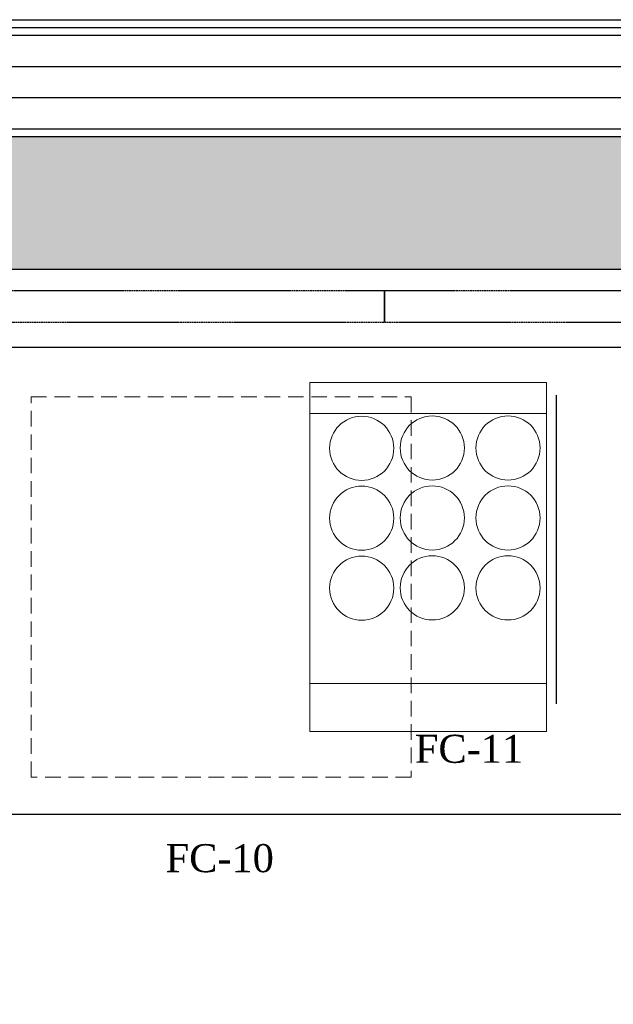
# Model space of a CAD drawing. Header units: inches. Extents: x 1703 to 137267, y -37098 to 14102.
# Tile 134 of 142: x 128981 to 129934, y 7108 to 8687. Entities that reach past the tile are written whole.
import ezdxf

# ---------------------------------------------------------------- set-up
doc = ezdxf.new("R2010")
doc.units = ezdxf.units.IN
doc.header["$MEASUREMENT"] = 0
for name, pattern in [('( Hidden )', [0.375, 0.25, -0.125]), ('HIDDEN', [0.375, 0.25, -0.125]), ('LEVEL-F-OVERALL LAYOUT$0$Hidden 2mm', [3, 2, -1])]:
    doc.linetypes.add(name, pattern=pattern)
for name, color, linetype, lineweight in [('AEQUIP', 9, 'Continuous', 0), ('CKD - Kit Text', 171, 'Continuous', 13), ('CKD Equipments', 252, 'Continuous', 0), ('EQPT', 3, 'Continuous', 9), ('equipmenta', 7, 'Continuous', 20), ('LEVEL-F-OVERALL LAYOUT$0$A-DETL', 251, 'Continuous', 15), ('LEVEL-F-OVERALL LAYOUT$0$A-WALL', 251, 'Continuous', 13), ('LEVEL-F-OVERALL LAYOUT$0$A-WALL-FULL-EXTR', 251, 'Continuous', 35)]:
    doc.layers.add(name, color=color, linetype=linetype, lineweight=lineweight)
for name, color, linetype in [('dispaly screen', 1, 'Continuous'), ('elevation line', 1, 'Continuous'), ('EQUIPMENT', 1, 'Continuous'), ('kitchen equip1', 8, 'Continuous')]:
    doc.layers.add(name, color=color, linetype=linetype)
doc.styles.add('style12', font='BOOKOSI.TTF')

msp = doc.modelspace()

# ---------------------------------------------------------------- hatches: boundary and pattern name
at = {"layer": 'EQUIPMENT'}
h = msp.add_hatch(color=253, dxfattribs=at)
h.dxf.hatch_style = 1
h.paths.add_polyline_path([(121072.1, 8499.4), (119745.1, 8499.4), (119685.2, 8538.9), (119630.2, 8455.5), (121943.5, 6930.1), (121998.5, 7013.6), (121919.6, 7065.6), (121891, 7065.6), (121891, 7084.5), (121072.1, 7624.4)])
h.paths.add_polyline_path([(120973, 8424.4), (120972.1, 8423.8), (120972.1, 7690.4), (119858.8, 8424.4)], flags=16)
h.paths.add_polyline_path([(123791, 8424.4), (128085.2, 8424.4), (128085.2, 8161.9), (128491.5, 8161.9), (128491.5, 8286.9), (130641.5, 8286.9), (130641.5, 8161.9), (131047.7, 8161.9), (131047.7, 8499.4), (121972.1, 8499.4), (121972.1, 8424.4), (123691, 8424.4), (123691, 6540, -0.121461), (123668.9, 6253.6, -0.003202), (123666.5, 6246.3), (123661.7, 6223.2), (123741.3, 6188.7, 0.09501), (123791, 6447.6)])
h.paths.add_polyline_path([(122123.7, 6931), (122068.7, 6847.5), (122412.7, 6620.7, 0.363199), (122801, 5810.5), (122838.6, 5897.4), (122812.6, 5915.6), (122812.9, 5916, -0.279141), (122491, 6447.6, -0.091873), (122530.8, 6662.6)])
h.paths.add_polyline_path([(122879.3, 5883), (122900.7, 5878.6, -0.031), (122831.8, 5906.5), (122842.5, 5898.9), (122803.7, 5809.3, 0.014288), (122840.7, 5793.9)])
h.paths.add_polyline_path([(123527.6, 5900.4, -0.000786), (123436.6, 5957.1, -0.233154), (122912.3, 5874.8), (122911.9, 5872.6), (122880.8, 5879.1), (122843.5, 5792.8, 0.264635)])
h.paths.add_polyline_path([(123722.9, 6146.5), (123643.4, 6180.9), (123625.2, 6154.9), (123622.3, 6157.1), (123640.7, 6183.2, 0.009158), (123649.8, 6203.2, 0.009158), (123658.1, 6223.6), (123664.6, 6254.9), (123668.1, 6254.2), (123666.5, 6246.3, 0.003202), (123668.9, 6253.6, 0.121461), (123691, 6540), (123691, 6447.6, -0.243908), (123436.6, 5957.1, 0.000786), (123527.6, 5900.4, 0.11367)])
h.paths.add_polyline_path([(123657.4, 6221.7, -0.008345), (123649.8, 6203.2, -0.008345), (123641.5, 6185), (123724.2, 6149.2, 0.014288), (123740.2, 6185.9)])

# ---------------------------------------------------------------- linework, layer by layer
at = {"layer": 'AEQUIP'}
for p, q in [((129826.6, 8105), (129446.6, 8105)), ((129446.6, 8105), (129446.6, 7545)), ((129826.6, 7545), (129826.6, 8105)), ((129826.6, 8055), (129446.6, 8055)), ((129446.6, 7622), (129826.6, 7622)), ((129446.6, 7545), (129826.6, 7545))]:
    msp.add_line(p, q, dxfattribs=at)
at = {"layer": 'CKD Equipments'}
msp.add_lwpolyline([(129826.6, 7545), (129446.6, 7545), (129446.6, 8105), (129826.6, 8105), (129826.6, 7545)], dxfattribs=at)
at = {"layer": 'dispaly screen', "linetype": 'HIDDEN', "ltscale": 5}
for points in [[(129566.5, 8201.9), (129566.5, 8251.9), (128591.5, 8251.9), (128591.5, 8201.9), (129566.5, 8201.9)], [(130541.5, 8201.9), (130541.5, 8251.9), (129566.5, 8251.9), (129566.5, 8201.9), (130541.5, 8201.9)]]:
    msp.add_lwpolyline(points, dxfattribs=at)
at = {"layer": 'elevation line', "ltscale": 0.25}
msp.add_line((128491.5, 8161.9), (130641.5, 8161.9), dxfattribs=at)
msp.add_lwpolyline([(131047.7, 7411.9), (128185.2, 7411.9)], dxfattribs=at)
at = {"layer": 'EQPT', "linetype": '( Hidden )', "lineweight": 15, "ltscale": 100, "elevation": 7.4}
msp.add_lwpolyline([(128999.3, 8081.8), (129609.3, 8081.8), (129609.3, 7471.8), (128999.3, 7471.8), (128999.3, 8081.8)], dxfattribs=at)
at = {"layer": 'equipmenta'}
for centre in [(129530.1, 7999.4, 0), (129643.4, 7999.9), (129765, 7999.9), (129530.1, 7887.3, 0), (129643.4, 7887.7), (129765, 7887.7), (129530.1, 7775.1, 0), (129643.4, 7775.5), (129765, 7775.5)]:
    msp.add_circle(centre, 51.5, dxfattribs=at)
at = {"layer": 'kitchen equip1'}
msp.add_line((129843, 7589.7), (129843, 8084.7), dxfattribs=at)
at = {"layer": 'LEVEL-F-OVERALL LAYOUT$0$A-DETL', "linetype": 'LEVEL-F-OVERALL LAYOUT$0$Hidden 2mm', "lineweight": 15}
for p, q in [((131047.7, 8661.9), (121972.1, 8661.9)), ((121972.1, 8511.9), (129821.3, 8511.9))]:
    msp.add_line(p, q, dxfattribs=at)
at = {"layer": 'LEVEL-F-OVERALL LAYOUT$0$A-WALL', "color": 3, "lineweight": 25}
for points in [[(121972.1, 8686.9), (131047.7, 8686.9)], [(128085.2, 8424.4), (128085.2, 8161.9), (128491.5, 8161.9), (128491.5, 8286.9), (130641.5, 8286.9), (130641.5, 8161.9), (131047.8, 8161.9)]]:
    msp.add_lwpolyline(points, dxfattribs=at)
at = {"layer": 'LEVEL-F-OVERALL LAYOUT$0$A-WALL-FULL-EXTR', "color": 2, "lineweight": -2}
for points in [[(121972.1, 8674.4), (131047.7, 8674.4)], [(121972.1, 8661.9), (131047.7, 8661.9)], [(121972.1, 8611.9), (131047.7, 8611.9)], [(121972.1, 8561.9), (131047.8, 8561.9)], [(121972.1, 8511.9), (131047.8, 8511.9)], [(121972.1, 8499.4), (131047.8, 8499.4)]]:
    msp.add_lwpolyline(points, dxfattribs=at)

# ---------------------------------------------------------------- texts
at = {"layer": 'CKD - Kit Text', "color": 0, "char_height": 45, "style": 'style12'}
for s, insert, width, attachment_point in [('FC-11', (129702.3, 7539.9), 1358.804, 2), ('FC-10', (129302.2, 7318.8), 679.843, 8)]:
    msp.add_mtext(s, dxfattribs=dict(at, insert=insert, width=width, attachment_point=attachment_point))

doc.saveas('drawing.dxf')
